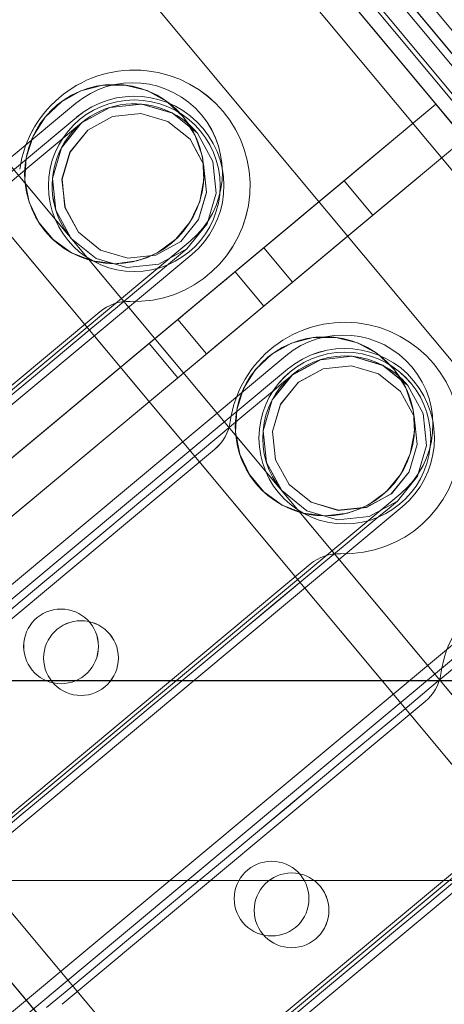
# Model space of a CAD drawing. Header units: millimetres. Extents: x -125266 to 274256, y -711690 to -301689.
# Tile 71 of 256: x -53485 to -53456, y -360831 to -360765. Entities that reach past the tile are written whole.
import ezdxf

# ---------------------------------------------------------------- set-up
doc = ezdxf.new("R2010")
doc.units = ezdxf.units.MM
doc.linetypes.add('CONTINOUS', pattern=[0])
for name, color, linetype, lineweight in [('AD Wall', 8, 'Continuous', 15), ('ARCH', 7, 'Continuous', 0), ('Equipment', 8, 'Continuous', 0), ('HVAC', 170, 'Continuous', 5), ('MEPTEK HVAC-Kitchen Fresh Air Duct', 3, 'Continuous', 30), ('MEPTEK SA DUCT', 6, 'Continuous', 9), ('MEPTEK-TEXT1', 7, 'Continuous', 30)]:
    doc.layers.add(name, color=color, linetype=linetype, lineweight=lineweight)
doc.layers.add('Light Equipment', color=8, linetype='Continuous')
doc.styles.get("Standard").update_dxf_attribs({"font": 'ARIALN.TTF'})
doc.styles.add('Times New Roman', font='times.ttf', dxfattribs={"height": 150})
doc.dimstyles.new('ARA-125', dxfattribs={"dimtxt": 200, "dimasz": 75, "dimexe": 0, "dimexo": 75, "dimgap": 7.5, "dimtad": 0, "dimdec": 0, "dimrnd": 5, "dimdsep": 46, "dimtxsty": 'Times New Roman', "dimblk": 'ARCHTICK', "dimcen": 56.25, "dimdle": 56.25, "dimclrd": 256, "dimclre": 256, "dimclrt": 256, "dimazin": 3, "dimtfac": 1, "dimtdec": 0, "dimtix": 1, "dimtmove": 1, "dimatfit": 3, "dimfxl": 0, "dimtolj": 1, "dimlwd": -1, "dimlwe": 0, "dimarcsym": 0})
pattern_1 = [(22.867872, (419150.544, -703283.92), (-30.845707, 73.1364), [])]

# ---------------------------------------------------------------- blocks, each defined once
blk = doc.blocks.new('A$Cf0359734')
at = {"layer": 'Equipment', "extrusion": (0, 0, -1), "elevation": -15}
for points in [[(-610.078, 1224.798, -3.802846), (-1131.035, 947.449, 3.802846)], [(-563.585, 1106.137, -3.146449), (-1057.949, 842.946, 3.146449)], [(-390.66, 452.473, -2.242091), (-380.479, 457.893, 2.242091)], [(-410.081, 442.133, -2.242091), (-399.9, 447.554, 2.242091)], [(-412.288, 447.39, -0.9995), (-401.694, 453.03, 0.9995)], [(-404.84, 444.558), (-406.895, 443.94), (-409.029, 444.156), (-410.919, 445.167), (-412.279, 446.828), (-412.898, 448.884), (-412.682, 451.017), (-411.67, 452.908), (-410.009, 454.268, -1)], [(-412.722, 446.593, -0.9995), (-402.128, 452.233, 0.9995)], [(-429.502, 431.794, -2.242091), (-419.321, 437.214, 2.242091)], [(-431.709, 437.051, -0.9995), (-421.115, 442.691, 0.9995)], [(-432.143, 436.254, -0.9995), (-421.549, 441.894, 0.9995)], [(-424.261, 434.219), (-426.317, 433.6), (-428.45, 433.816), (-430.341, 434.828), (-431.701, 436.489), (-432.319, 438.544), (-432.103, 440.678), (-431.092, 442.568), (-429.431, 443.928, -1)], [(-448.924, 421.454, -2.242091), (-438.743, 426.874, 2.242091)]]:
    blk.add_lwpolyline(points, format="xyb", close=True, dxfattribs=at)
for points in [[(-1077.22, 914.233), (-1087.359, 908.836), (-1091.168, 906.808, 3.626728), (-598.019, 1169.352)], [(-597.218, 1169.311, -3.616317), (-1091.58, 906.121), (-1091.532, 906.208), (-1091.475, 906.293), (-1091.426, 906.38), (-1091.369, 906.465), (-1091.32, 906.552), (-1091.272, 906.639), (-1091.215, 906.724), (-1091.168, 906.808), (-598.022, 1169.351)], [(-597.218, 1169.31, -3.616317), (-1091.582, 906.12, 3.616317), (-597.219, 1169.312)], [(-591.722, 1158.988, -3.538831), (-1086.084, 895.795), (-1084.554, 898.384), (-1083.015, 900.956), (-1081.455, 903.526), (-1079.889, 906.086), (-1078.304, 908.635), (-1076.703, 911.179)], [(-591.722, 1158.987, -3.538831), (-1086.084, 895.797), (-1091.774, 906.486), (-1091.58, 906.121), (-1086.084, 895.797), (-1084.559, 898.382), (-1083.015, 900.957), (-1081.46, 903.525), (-1079.888, 906.087), (-1078.303, 908.636), (-1076.702, 911.181)], [(-599.158, 1041.719, -0.011713), (-984.646, 836.489), (-990.409, 833.326), (-995.883, 829.759), (-1000.962, 825.886), (-1005.713, 821.665), (-1011.224, 815.871), (-1016.164, 809.592), (-1020.378, 803.047), (-1023.979, 796.101), (-1025.529, 792.694), (-1080.437, 895.526, 3.572618), (-594.649, 1154.151, -3.572618), (-1080.436, 895.526, 3.572618), (-594.65, 1154.151, -3.572618), (-1080.31, 895.593), (-1031.842, 804.552), (-1031.857, 804.516), (-1031.842, 804.552)], [(-546.271, 1063.035, -2.890001), (-1031.776, 804.429), (-1025.527, 792.692)]]:
    blk.add_lwpolyline(points, format="xyb", dxfattribs=at)
for points in [[(-245.91, 458.357), (-288.208, 537.808), (-740.197, 297.177)], [(-697.897, 217.726), (-740.196, 297.177), (-734.902, 299.996), (-740.196, 297.177), (-288.207, 537.809)], [(-732.607, 297.82), (-734.016, 300.467), (-294.39, 534.517)], [(-734.016, 300.466), (-732.606, 297.819), (-292.98, 531.869)], [(-728.72, 303.287), (-299.682, 531.7)], [(-725.729, 302.928), (-299.82, 529.675), (-300.384, 530.734)], [(-299.821, 529.675), (-300.384, 530.734), (-726.293, 303.987)], [(-726.293, 303.987), (-300.384, 530.734)], [(-725.729, 302.928), (-299.82, 529.675)], [(-298.272, 529.051), (-727.31, 300.639), (-727.982, 300.281), (-728.644, 299.928), (-729.285, 299.587), (-729.894, 299.263), (-730.455, 298.964), (-730.974, 298.688), (-731.429, 298.446), (-731.821, 298.237)], [(-728.009, 310.464), (-724.249, 303.401), (-302.273, 528.054), (-724.249, 303.401), (-302.273, 528.054), (-724.249, 303.401)], [(-384.819, 388.347), (-424.07, 462.075)], [(-424.072, 462.078), (-420.312, 455.015)], [(-422.961, 453.605), (-426.721, 460.668), (-424.073, 462.077), (-426.721, 460.668)], [(-424.074, 462.076), (-424.074, 462.076)], [(-387.467, 386.937), (-426.719, 460.665)], [(-408.713, 454.932), (-408.713, 454.932)], [(-420.312, 455.015), (-417.022, 448.837)], [(-419.671, 447.427), (-422.961, 453.605), (-420.313, 455.014)], [(-401.693, 453.029), (-401.693, 453.029)], [(-412.279, 446.828), (-412.194, 446.669), (-411.94, 446.192), (-411.521, 445.403), (-410.943, 444.318), (-410.216, 442.952), (-409.35, 441.327), (-408.361, 439.469), (-407.262, 437.404), (-406.072, 435.17), (-404.809, 432.798)], [(-399.641, 446.498), (-400.507, 448.123), (-401.234, 449.489), (-401.812, 450.574), (-402.232, 451.363), (-402.485, 451.84), (-402.57, 451.998)], [(-402.126, 452.234), (-402.126, 452.234)], [(-417.021, 448.834), (-412.322, 440.008), (-414.969, 438.599), (-412.322, 440.008), (-396.569, 410.418)], [(-417.025, 448.835), (-417.025, 448.835)], [(-399.218, 409.008), (-414.971, 438.598), (-419.67, 447.424)], [(-399.9, 447.556), (-399.9, 447.556)], [(-412.287, 447.389), (-412.287, 447.389)], [(-419.672, 447.426), (-419.672, 447.426)], [(-412.72, 446.594), (-412.72, 446.594)], [(-418.496, 445.219), (-415.849, 446.628)], [(-428.132, 444.593), (-428.132, 444.593)], [(-421.113, 442.69), (-421.113, 442.69)], [(-410.086, 442.133), (-410.086, 442.133)], [(-413.497, 442.215), (-416.144, 440.805)], [(-421.551, 441.893), (-421.551, 441.893)], [(-431.7, 436.488), (-431.616, 436.329), (-431.362, 435.852), (-430.942, 435.064), (-430.364, 433.978), (-429.637, 432.612), (-428.772, 430.987), (-427.783, 429.129), (-426.683, 427.064), (-425.494, 424.83), (-424.231, 422.458), (-422.918, 419.991), (-421.57, 417.46), (-420.212, 414.908), (-418.865, 412.378), (-417.551, 409.911), (-416.288, 407.539), (-415.099, 405.304)], [(-410.503, 420.079), (-411.861, 422.631), (-413.206, 425.156), (-414.522, 427.629), (-415.785, 430.001), (-416.974, 432.235), (-418.071, 434.294), (-419.063, 436.158), (-419.928, 437.783), (-420.655, 439.149), (-421.233, 440.234), (-421.653, 441.023), (-421.907, 441.5), (-421.991, 441.659)], [(-408.467, 440.725), (-408.467, 440.725)], [(-412.323, 440.004), (-412.323, 440.004)], [(-414.971, 438.595), (-414.971, 438.595)], [(-419.325, 437.214), (-419.325, 437.214)], [(-431.706, 437.05), (-431.706, 437.05)], [(-432.145, 436.253), (-432.145, 436.253)], [(-419.056, 435.088), (-419.056, 435.088)], [(-439.35, 427.444), (-438.484, 425.818), (-437.492, 423.955), (-436.396, 421.895), (-435.206, 419.661), (-433.944, 417.289), (-432.627, 414.817), (-431.283, 412.291), (-429.924, 409.739), (-428.577, 407.209), (-427.264, 404.742), (-426.001, 402.37), (-424.811, 400.136), (-423.712, 398.071), (-422.723, 396.213)], [(-438.286, 402.038), (-439.633, 404.569), (-440.992, 407.12), (-442.339, 409.651), (-443.653, 412.118), (-444.915, 414.49)], [(-429.506, 431.794), (-429.506, 431.794)], [(-427.887, 430.386), (-427.887, 430.386)], [(-438.744, 426.876), (-438.744, 426.876)], [(-438.481, 424.746), (-438.481, 424.746)]]:
    blk.add_lwpolyline(points, dxfattribs=at)
for points in [[(-300.443, 532.427), (-730.237, 303.611)], [(-300.864, 525.406), (-722.839, 300.753)], [(-310.659, 510.899), (-706.676, 300.066)], [(-289.408, 506.011), (-713.146, 280.42), (-711.737, 277.773), (-713.146, 280.42)], [(-702.911, 282.47), (-704.632, 281.554), (-706.289, 280.672), (-707.814, 279.86), (-709.153, 279.147), (-710.249, 278.564), (-711.064, 278.13), (-711.567, 277.862), (-711.737, 277.772), (-713.146, 280.419), (-711.737, 277.772), (-287.998, 503.363), (-711.737, 277.772), (-711.567, 277.862), (-711.064, 278.13), (-710.249, 278.564), (-709.153, 279.147), (-707.814, 279.86), (-706.289, 280.672), (-704.632, 281.554)], [(-713.144, 280.421), (-712.975, 280.511), (-712.477, 280.776), (-711.657, 281.213), (-710.561, 281.796), (-709.221, 282.51), (-707.697, 283.321), (-706.039, 284.203), (-704.319, 285.12), (-298.237, 501.311), (-704.319, 285.12), (-706.039, 284.203), (-707.697, 283.321), (-709.221, 282.51), (-710.561, 281.796), (-711.657, 281.213), (-712.477, 280.776), (-712.975, 280.511)], [(-296.827, 498.663), (-702.909, 282.471)], [(-696.698, 249.523), (-698.107, 252.171), (-274.369, 477.762), (-698.107, 252.171), (-698.135, 252.224), (-698.214, 252.372), (-698.344, 252.615), (-698.519, 252.944), (-698.733, 253.346), (-698.978, 253.806), (-699.243, 254.304), (-699.516, 254.818), (-699.243, 254.304), (-698.978, 253.806), (-698.733, 253.346), (-698.519, 252.944), (-698.344, 252.615), (-698.214, 252.372), (-698.135, 252.224), (-698.107, 252.171)], [(-698.106, 252.17), (-696.697, 249.522), (-272.959, 475.114), (-696.697, 249.522)], [(-698.105, 252.172), (-697.936, 252.262), (-697.438, 252.527), (-696.617, 252.964), (-695.521, 253.547), (-694.182, 254.26), (-692.657, 255.072), (-691, 255.954), (-689.279, 256.87), (-283.198, 473.062), (-689.279, 256.87), (-691, 255.954), (-692.657, 255.072), (-694.182, 254.26), (-695.521, 253.547), (-696.617, 252.964), (-697.438, 252.527), (-697.936, 252.262)], [(-281.788, 470.414), (-687.87, 254.222)], [(-407.306, 455.468), (-408.712, 454.931), (-409.943, 454.065), (-410.917, 452.921), (-411.015, 452.76), (-411.575, 451.565), (-411.878, 450.092), (-411.799, 448.592), (-411.355, 447.157), (-410.571, 445.876), (-410.041, 445.302), (-409.484, 444.83), (-408.177, 444.085), (-406.726, 443.696), (-405.22, 443.675), (-403.756, 444.027), (-402.428, 444.734), (-401.319, 445.753), (-400.5, 447.011), (-400.013, 448.432), (-399.901, 449.932), (-400.162, 451.417), (-400.782, 452.786), (-401.724, 453.956), (-402.931, 454.856), (-404.322, 455.427), (-405.814, 455.638)], [(-410.009, 454.267), (-407.953, 454.886), (-405.823, 454.675), (-403.929, 453.658), (-402.569, 451.997), (-401.95, 449.942), (-402.167, 447.808), (-403.178, 445.918), (-404.839, 444.558), (-403.178, 445.918), (-402.167, 447.808), (-401.95, 449.942), (-402.273, 451.007), (-402.569, 451.997), (-403.309, 452.901), (-403.929, 453.658), (-405.823, 454.675), (-407.932, 454.884), (-407.953, 454.886)], [(-409.709, 453.705), (-407.893, 454.25), (-406.005, 454.06), (-404.334, 453.168), (-403.135, 451.694), (-402.584, 449.881), (-402.775, 447.992), (-403.674, 446.324), (-405.14, 445.122), (-406.956, 444.577), (-408.842, 444.762), (-410.515, 445.658), (-411.712, 447.128), (-412.265, 448.946), (-412.072, 450.829), (-411.176, 452.502)], [(-405.14, 445.122), (-406.956, 444.576), (-408.844, 444.767), (-410.517, 445.663), (-411.714, 447.132), (-412.265, 448.945), (-412.074, 450.834), (-411.175, 452.502), (-410.489, 453.064), (-409.709, 453.704), (-407.893, 454.249), (-406.007, 454.064), (-404.334, 453.168), (-403.137, 451.698), (-402.586, 449.885), (-402.777, 447.997), (-403.673, 446.324)], [(-404.84, 444.559), (-406.896, 443.94), (-409.026, 444.151), (-410.92, 445.168), (-412.28, 446.829), (-412.898, 448.885), (-412.682, 451.018), (-411.67, 452.909), (-410.009, 454.269), (-411.67, 452.909), (-412.682, 451.018), (-412.898, 448.885), (-412.28, 446.829), (-410.92, 445.168), (-409.026, 444.151), (-406.896, 443.94)], [(-401.694, 453.031), (-379.605, 411.54)], [(-402.128, 452.232), (-380.509, 411.625)], [(-419.669, 447.426), (-417.022, 448.836)], [(-390.198, 405.899), (-412.287, 447.391)], [(-391.103, 405.987), (-412.722, 446.594)], [(-413.497, 442.215), (-413.587, 442.384), (-413.841, 442.86), (-414.221, 443.575), (-414.672, 444.422), (-415.12, 445.264), (-415.504, 445.984), (-415.757, 446.461), (-415.848, 446.63), (-415.757, 446.461), (-415.504, 445.984), (-415.12, 445.264), (-414.672, 444.422), (-414.221, 443.575), (-413.841, 442.86), (-413.587, 442.384)], [(-418.496, 445.219), (-418.406, 445.049), (-418.152, 444.573), (-417.771, 443.858), (-417.32, 443.011), (-416.872, 442.169), (-416.489, 441.449), (-416.235, 440.973), (-416.145, 440.803), (-416.235, 440.973), (-416.489, 441.449), (-416.872, 442.169), (-417.32, 443.011), (-417.771, 443.858), (-418.152, 444.573), (-418.406, 445.049)], [(-426.727, 445.129), (-428.133, 444.591), (-429.364, 443.725), (-430.338, 442.581), (-430.436, 442.421), (-430.996, 441.226), (-431.299, 439.753), (-431.22, 438.252), (-430.776, 436.817), (-429.992, 435.536), (-429.462, 434.962), (-428.905, 434.491), (-427.598, 433.746), (-426.147, 433.356), (-424.641, 433.336), (-423.177, 433.687), (-421.849, 434.395), (-420.74, 435.413), (-419.921, 436.671), (-419.434, 438.092), (-419.322, 439.592), (-419.583, 441.077), (-420.203, 442.446), (-421.145, 443.616), (-422.352, 444.516), (-423.743, 445.087), (-425.235, 445.298)], [(-429.43, 443.928), (-427.375, 444.546), (-425.244, 444.335), (-423.351, 443.318), (-421.991, 441.657), (-421.372, 439.602), (-421.588, 437.469), (-422.6, 435.578), (-424.261, 434.218), (-422.6, 435.578), (-421.588, 437.469), (-421.372, 439.602), (-421.694, 440.667), (-421.991, 441.657), (-422.73, 442.562), (-423.351, 443.318), (-425.244, 444.335), (-427.353, 444.544), (-427.375, 444.546)], [(-429.131, 443.365), (-427.315, 443.91), (-425.426, 443.72), (-423.756, 442.829), (-422.556, 441.354), (-422.006, 439.541), (-422.196, 437.653), (-423.095, 435.985), (-424.562, 434.783), (-426.378, 434.237), (-428.263, 434.422), (-429.936, 435.319), (-431.133, 436.788), (-431.687, 438.607), (-431.493, 440.49), (-430.597, 442.163)], [(-424.561, 434.782), (-426.377, 434.236), (-428.266, 434.427), (-429.939, 435.323), (-431.135, 436.793), (-431.686, 438.606), (-431.496, 440.494), (-430.597, 442.162), (-429.13, 443.364), (-427.314, 443.91), (-425.429, 443.724), (-423.755, 442.828), (-422.559, 441.359), (-422.008, 439.546), (-422.198, 437.657), (-423.095, 435.984)], [(-424.262, 434.219), (-426.317, 433.6), (-428.448, 433.812), (-430.341, 434.828), (-431.701, 436.489), (-432.32, 438.545), (-432.103, 440.678), (-431.092, 442.569), (-429.431, 443.929), (-431.092, 442.569), (-432.103, 440.678), (-432.32, 438.545), (-431.701, 436.489), (-430.341, 434.828), (-428.448, 433.812), (-426.317, 433.6)], [(-421.116, 442.691), (-399.027, 401.2)], [(-421.549, 441.892), (-399.93, 401.285)], [(-408.464, 440.725), (-408.601, 440.957), (-408.763, 441.184), (-408.945, 441.386), (-409.143, 441.579), (-409.357, 441.751), (-409.586, 441.901), (-409.831, 442.029), (-410.083, 442.132), (-409.831, 442.029), (-409.586, 441.901), (-409.357, 441.751), (-409.143, 441.579), (-408.945, 441.386), (-408.763, 441.184), (-408.601, 440.957)], [(-393.593, 412.792), (-408.464, 440.724)], [(-409.619, 395.56), (-431.709, 437.051)], [(-419.321, 437.214), (-419.376, 436.947), (-419.407, 436.672), (-419.41, 436.398), (-419.387, 436.125), (-419.337, 435.853), (-419.272, 435.589), (-419.177, 435.334), (-419.058, 435.085), (-419.177, 435.334), (-419.272, 435.589), (-419.337, 435.853), (-419.387, 436.125), (-419.41, 436.398), (-419.407, 436.672), (-419.376, 436.947)], [(-410.524, 395.647), (-432.143, 436.254)], [(-419.059, 435.087), (-404.188, 407.154)], [(-440.537, 432.352), (-418.447, 390.861)], [(-440.97, 431.553), (-419.351, 390.946)], [(-427.885, 430.385), (-428.023, 430.618), (-428.184, 430.844), (-428.367, 431.046), (-428.565, 431.24), (-428.778, 431.411), (-429.008, 431.561), (-429.252, 431.689), (-429.504, 431.793), (-429.252, 431.689), (-429.008, 431.561), (-428.778, 431.411), (-428.565, 431.24), (-428.367, 431.046), (-428.184, 430.844), (-428.023, 430.618)], [(-413.014, 402.452), (-427.885, 430.385)], [(-429.041, 385.22), (-451.13, 426.711)], [(-438.742, 426.874), (-438.797, 426.607), (-438.828, 426.333), (-438.831, 426.059), (-438.808, 425.786), (-438.758, 425.513), (-438.693, 425.249), (-438.598, 424.994), (-438.479, 424.745), (-438.598, 424.994), (-438.693, 425.249), (-438.758, 425.513), (-438.808, 425.786), (-438.831, 426.059), (-438.828, 426.333), (-438.797, 426.607)], [(-429.946, 385.307), (-451.564, 425.915)], [(-438.48, 424.748), (-423.609, 396.815)], [(-432.436, 392.112), (-447.307, 420.045)]]:
    blk.add_lwpolyline(points, close=True, dxfattribs=at)
at = {"layer": 'Equipment', "extrusion": (0, 0, -1)}
for centre, radius in [((-405.889, 449.637, -15), 6.002), ((-407.424, 449.414, -15), 5.75), ((-407.424, 449.414, -15), 5.75), ((-425.315, 439.297, -15), 6), ((-426.846, 439.074, -15), 5.75), ((-426.846, 439.074, -15), 5.75), ((-414.504, 418.992, -15), 2.502), ((-414.504, 418.992, -15), 2.502), ((-416.037, 418.768, -15), 2.502), ((-416.037, 418.768, -15), 2.502), ((-433.925, 408.652, -15), 2.502), ((-433.925, 408.652, -15), 2.502), ((-435.459, 408.429, -15), 2.502), ((-435.459, 408.429, -15), 2.502)]:
    blk.add_circle(centre, radius, dxfattribs=at)
for centre, radius, start, end in [((-625.132, 625.132, -15), 625.132, 145.142558, 90.917696), ((-624.647, 624.948, -15), 545.055, 148.86045, 87.1998), ((-624.649, 624.946, -15), 545.055, 148.86045, 87.1998), ((-624.649, 624.946, -15), 545.055, 148.86045, 87.1998), ((-624.649, 624.946, -15), 545.055, 148.86045, 87.1998), ((-624.648, 624.948, -15), 535.053, 147.01591, 89.04434), ((-624.648, 624.948, -15), 535.053, 147.01591, 89.04434)]:
    blk.add_arc(centre, radius, start, end, dxfattribs=at)
blk = doc.blocks.new('ARCH')
at = {"layer": 'AD Wall', "lineweight": 0}
h = blk.add_hatch(dxfattribs=at)
h.set_pattern_fill('ANSI31', color=256, scale=25, angle=-22.13213)
h.set_pattern_definition(pattern_1)
edge = h.paths.add_edge_path()
edge.add_arc((-53209.777, -360694.998), 761.132, 66.950176, 372.725314)
edge.add_line((-52467.341, -360527.338), (-52564.885, -360549.366))
edge.add_arc((-53209.777, -360694.998), 661.132, -293.049824, 12.725314, ccw=False)
edge.add_line((-52950.923, -360086.648), (-52911.77, -359994.631))
h = blk.add_hatch(dxfattribs=at)
h.set_pattern_fill('ANSI31', color=256, scale=25, angle=-22.13213)
h.set_pattern_definition(pattern_1)
edge = h.paths.add_edge_path()
edge.add_arc((-53209.777, -360694.998), 761.132, 66.950176, 372.725314)
edge.add_line((-52467.341, -360527.338), (-52564.885, -360549.366))
edge.add_arc((-53209.777, -360694.998), 661.132, -293.049824, 12.725314, ccw=False)
edge.add_line((-52950.923, -360086.648), (-52911.77, -359994.631))
at = {"layer": 'AD Wall', "lineweight": 0, "extrusion": (0, 0, -1)}
for radius in [761.132, 761.132, 661.132, 661.132]:
    blk.add_arc((53209.777, -360694.998, -5.049), radius, 167.274686, 113.049824, dxfattribs=at)
at = {"layer": 'Light Equipment', "lineweight": 0, "extrusion": (0, 0, -1), "elevation": -5.049}
for points in [[(52997.285, -360133.855, -3.802846), (52619.203, -360587.036, 3.802846)], [(53085.056, -360226.257, -3.146449), (52726.274, -360656.304, 3.146449)], [(53491.504, -360766.609, -2.242091), (53498.893, -360757.752, 2.242091)], [(53477.409, -360783.503, -2.242091), (53484.798, -360774.647, 2.242091)], [(53473.384, -360779.465, -0.9995), (53481.073, -360770.249, 0.9995)], [(53473.282, -360780.367, -0.9995), (53480.971, -360771.151, 0.9995)], [(53481.351, -360779.283), (53479.68, -360780.63), (53477.622, -360781.233), (53475.49, -360781.009), (53473.604, -360779.982), (53472.257, -360778.311), (53471.653, -360776.254), (53471.878, -360774.121), (53472.904, -360772.236, -1)], [(53463.314, -360800.398, -2.242091), (53470.703, -360791.542, 2.242091)], [(53459.289, -360796.36, -0.9995), (53466.978, -360787.144, 0.9995)], [(53459.188, -360797.261, -0.9995), (53466.876, -360788.046, 0.9995)], [(53467.256, -360796.177), (53465.585, -360797.525), (53463.527, -360798.128), (53461.395, -360797.903), (53459.509, -360796.877), (53458.161, -360795.206), (53457.558, -360793.148), (53457.783, -360791.016), (53458.809, -360789.131, -1)], [(53449.219, -360817.293, -2.242091), (53456.608, -360808.436, 2.242091)]]:
    blk.add_lwpolyline(points, format="xyb", close=True, dxfattribs=at)
for points in [[(52681.566, -360597.53), (52674.208, -360606.349), (52671.443, -360609.663, 3.626728), (53029.343, -360180.672)], [(53030.101, -360180.409, -3.616317), (52671.32, -360610.454), (52671.332, -360610.355), (52671.353, -360610.255), (52671.365, -360610.156), (52671.386, -360610.056), (52671.399, -360609.957), (52671.411, -360609.858), (52671.432, -360609.758), (52671.443, -360609.663), (53029.342, -360180.674)], [(53030.101, -360180.41, -3.616317), (52671.318, -360610.456, 3.616317), (53030.101, -360180.408)], [(53039.081, -360187.901, -3.538831), (52680.301, -360617.948), (52680.744, -360614.974), (52681.2, -360612.012), (52681.677, -360609.043), (52682.163, -360606.082), (52682.671, -360603.124), (52683.196, -360600.164)], [(53039.082, -360187.901, -3.538831), (52680.301, -360617.947), (52671.003, -360610.189), (52671.321, -360610.454), (52680.301, -360617.947), (52680.74, -360614.977), (52681.2, -360612.01), (52681.673, -360609.046), (52682.163, -360606.081), (52682.671, -360603.122), (52683.196, -360600.162)], [(53076.373, -360299.33, -0.011713), (52796.609, -360634.668), (52792.462, -360639.77), (52788.735, -360645.136), (52785.489, -360650.637), (52782.678, -360656.337), (52779.757, -360663.781), (52777.546, -360671.458), (52776.108, -360679.109), (52775.39, -360686.899), (52775.238, -360690.639), (52685.634, -360616.071, 3.572618), (53038.192, -360193.484, -3.572618), (52685.634, -360616.07, 3.572618), (53038.191, -360193.484, -3.572618), (52685.726, -360615.961), (52764.922, -360682.033), (52764.921, -360682.072), (52764.922, -360682.033)], [(53117.333, -360259.66, -2.890001), (52765.029, -360682.122), (52775.24, -360690.64)]]:
    blk.add_lwpolyline(points, format="xyb", dxfattribs=at)
for points in [[(53623.372, -360706.625), (53554.257, -360648.964), (53226.229, -361042.148)], [(53295.344, -361099.809), (53226.229, -361042.148), (53230.072, -361037.542), (53226.229, -361042.148), (53554.258, -360648.963)], [(53233.017, -361038.693), (53230.714, -361036.772), (53549.771, -360654.341)], [(53230.715, -361036.773), (53233.018, -361038.694), (53552.074, -360656.263)], [(53234.558, -361032.165), (53545.93, -360658.945)], [(53237.464, -361031.371), (53546.565, -360660.872), (53545.644, -360660.104)], [(53546.565, -360660.872), (53545.644, -360660.104), (53236.542, -361030.602)], [(53236.542, -361030.602), (53545.643, -360660.104)], [(53548.234, -360660.866), (53236.862, -361034.087), (53236.374, -361034.671), (53235.893, -361035.247), (53235.428, -361035.804), (53234.987, -361036.334), (53234.579, -361036.822), (53234.203, -361037.274), (53233.872, -361037.67), (53233.588, -361038.01)], [(53237.464, -361031.371), (53546.565, -360660.872)], [(53232.513, -361025.249), (53238.657, -361030.374), (53544.903, -360663.298), (53238.657, -361030.374), (53544.903, -360663.298), (53238.657, -361030.374)], [(53521.074, -360823.809), (53456.938, -360770.301)], [(53481.074, -360770.25), (53481.074, -360770.25)], [(53456.935, -360770.299), (53463.079, -360775.425)], [(53461.157, -360777.729), (53455.013, -360772.604), (53456.934, -360770.301), (53455.013, -360772.604)], [(53456.934, -360770.302), (53456.934, -360770.302)], [(53480.972, -360771.15), (53480.972, -360771.15)], [(53473.855, -360771.133), (53473.855, -360771.133)], [(53473.605, -360779.983), (53473.743, -360780.098), (53474.158, -360780.444), (53474.844, -360781.017), (53475.788, -360781.804), (53476.976, -360782.796), (53478.39, -360783.975), (53480.007, -360785.324), (53481.803, -360786.822), (53483.746, -360788.444), (53485.809, -360790.165)], [(53485.435, -360775.528), (53484.022, -360774.348), (53482.833, -360773.357), (53481.889, -360772.569), (53481.203, -360771.997), (53480.788, -360771.651), (53480.65, -360771.535)], [(53519.152, -360826.113), (53455.015, -360772.605)], [(53484.797, -360774.645), (53484.797, -360774.645)], [(53463.079, -360775.425), (53468.454, -360779.909)], [(53466.531, -360782.213), (53461.157, -360777.729), (53463.078, -360775.426)], [(53468.456, -360779.911), (53476.134, -360786.316), (53474.213, -360788.619), (53476.134, -360786.316), (53501.874, -360807.791)], [(53473.386, -360779.466), (53473.386, -360779.466)], [(53468.452, -360779.912), (53468.452, -360779.912)], [(53473.284, -360780.365), (53473.284, -360780.365)], [(53468.452, -360783.815), (53470.373, -360781.513)], [(53499.952, -360810.095), (53474.211, -360788.62), (53466.534, -360782.215)], [(53466.531, -360782.215), (53466.531, -360782.215)], [(53477.404, -360783.506), (53477.404, -360783.506)], [(53479.434, -360784.2), (53479.434, -360784.2)], [(53474.214, -360784.715), (53472.293, -360787.018)], [(53476.134, -360786.321), (53476.134, -360786.321)], [(53466.981, -360787.143), (53466.981, -360787.143)], [(53459.51, -360796.878), (53459.648, -360796.993), (53460.062, -360797.339), (53460.749, -360797.911), (53461.693, -360798.699), (53462.881, -360799.69), (53464.295, -360800.87), (53465.911, -360802.219), (53467.708, -360803.717), (53469.651, -360805.339), (53471.714, -360807.06), (53473.86, -360808.851), (53476.062, -360810.687), (53478.282, -360812.539), (53480.483, -360814.376), (53482.629, -360816.166), (53484.693, -360817.888), (53486.636, -360819.509)], [(53485.327, -360804.091), (53483.107, -360802.239), (53480.911, -360800.407), (53478.76, -360798.612), (53476.697, -360796.891), (53474.753, -360795.27), (53472.961, -360793.775), (53471.34, -360792.422), (53469.926, -360791.243), (53468.738, -360790.252), (53467.794, -360789.464), (53467.108, -360788.891), (53466.693, -360788.546), (53466.555, -360788.43)], [(53466.875, -360788.047), (53466.875, -360788.047)], [(53459.762, -360788.026), (53459.762, -360788.026)], [(53474.213, -360788.623), (53474.213, -360788.623)], [(53470.7, -360791.543), (53470.7, -360791.543)], [(53471.75, -360793.411), (53471.75, -360793.411)], [(53459.292, -360796.359), (53459.292, -360796.359)], [(53459.186, -360797.263), (53459.186, -360797.263)], [(53463.311, -360800.399), (53463.311, -360800.399)], [(53465.341, -360801.093), (53465.341, -360801.093)], [(53455.831, -360808.138), (53457.245, -360809.317), (53458.866, -360810.67), (53460.658, -360812.164), (53462.601, -360813.786), (53464.665, -360815.507), (53466.815, -360817.301), (53469.012, -360819.134), (53471.232, -360820.986), (53473.434, -360822.823), (53475.58, -360824.613), (53477.643, -360826.335), (53479.587, -360827.956), (53481.383, -360829.455), (53482.999, -360830.803)], [(53466.388, -360831.271), (53464.187, -360829.434), (53461.967, -360827.582), (53459.765, -360825.745), (53457.619, -360823.955), (53455.556, -360822.233)], [(53456.606, -360808.436), (53456.606, -360808.436)], [(53457.653, -360810.309), (53457.653, -360810.309)]]:
    blk.add_lwpolyline(points, dxfattribs=at)
for points in [[(53544.951, -360658.557), (53233.03, -361032.436)], [(53547.207, -360665.22), (53240.96, -361032.296)], [(53565.125, -360678.869), (53257.599, -361047.479), (53259.902, -361049.401), (53257.599, -361047.479)], [(53266.308, -361041.724), (53265.059, -361043.221), (53263.856, -361044.662), (53262.75, -361045.989), (53261.778, -361047.154), (53260.982, -361048.107), (53260.39, -361048.816), (53260.025, -361049.254), (53259.903, -361049.401), (53257.6, -361047.48), (53259.903, -361049.401), (53567.428, -360680.791), (53259.903, -361049.401), (53260.025, -361049.254), (53260.39, -361048.816), (53260.982, -361048.107), (53261.778, -361047.154), (53262.75, -361045.989), (53263.856, -361044.662), (53265.059, -361043.221)], [(53543.598, -360682.348), (53256.191, -361026.843)], [(53257.6, -361047.478), (53257.723, -361047.33), (53258.085, -361046.897), (53258.68, -361046.183), (53259.475, -361045.23), (53260.448, -361044.065), (53261.554, -361042.739), (53262.757, -361041.297), (53264.006, -361039.8), (53558.717, -360686.55), (53264.006, -361039.8), (53262.757, -361041.297), (53261.554, -361042.739), (53260.448, -361044.065), (53259.475, -361045.23), (53258.68, -361046.183), (53258.085, -361046.897), (53257.723, -361047.33)], [(53561.021, -360688.471), (53266.309, -361041.722)], [(53284.476, -361069.902), (53282.173, -361067.981), (53589.699, -360699.371), (53282.173, -361067.981), (53282.127, -361067.943), (53281.998, -361067.835), (53281.786, -361067.658), (53281.501, -361067.42), (53281.151, -361067.128), (53280.75, -361066.794), (53280.317, -361066.433), (53279.87, -361066.06), (53280.317, -361066.433), (53280.75, -361066.794), (53281.151, -361067.128), (53281.501, -361067.42), (53281.786, -361067.658), (53281.998, -361067.835), (53282.127, -361067.943), (53282.173, -361067.981)], [(53282.174, -361067.982), (53284.477, -361069.903), (53592.003, -360701.293), (53284.477, -361069.903)], [(53282.174, -361067.979), (53282.297, -361067.832), (53282.659, -361067.399), (53283.254, -361066.685), (53284.05, -361065.732), (53285.022, -361064.567), (53286.128, -361063.24), (53287.331, -361061.799), (53288.58, -361060.302), (53583.291, -360707.051), (53288.58, -361060.302), (53287.331, -361061.799), (53286.128, -361063.24), (53285.022, -361064.567), (53284.05, -361065.732), (53283.254, -361066.685), (53282.659, -361067.399), (53282.297, -361067.832)], [(53585.595, -360708.973), (53290.883, -361062.224)], [(53474.956, -360770.106), (53473.856, -360771.133), (53473.042, -360772.399), (53472.571, -360773.826), (53472.54, -360774.012), (53472.472, -360775.329), (53472.746, -360776.808), (53473.384, -360778.168), (53474.337, -360779.33), (53475.546, -360780.221), (53476.253, -360780.554), (53476.946, -360780.78), (53478.437, -360780.978), (53479.928, -360780.792), (53481.331, -360780.244), (53482.555, -360779.367), (53483.519, -360778.211), (53484.162, -360776.85), (53484.447, -360775.376), (53484.362, -360773.876), (53483.901, -360772.444), (53483.1, -360771.167), (53482.01, -360770.133), (53480.696, -360769.404), (53479.24, -360769.025), (53477.736, -360769.02), (53476.275, -360769.386)], [(53481.072, -360770.249), (53517.166, -360800.361)], [(53472.905, -360772.236), (53474.576, -360770.889), (53476.629, -360770.282), (53478.766, -360770.51), (53480.651, -360771.536), (53481.999, -360773.207), (53482.602, -360775.265), (53482.378, -360777.397), (53481.351, -360779.283), (53482.378, -360777.397), (53482.602, -360775.265), (53481.999, -360773.207), (53481.299, -360772.342), (53480.651, -360771.536), (53479.626, -360770.977), (53478.766, -360770.51), (53476.629, -360770.282), (53474.597, -360770.882), (53474.576, -360770.889)], [(53480.972, -360771.153), (53516.296, -360800.623)], [(53473.394, -360772.645), (53474.871, -360771.455), (53476.692, -360770.92), (53478.575, -360771.116), (53480.242, -360772.03), (53481.435, -360773.502), (53481.97, -360775.323), (53481.765, -360777.207), (53480.86, -360778.873), (53479.383, -360780.063), (53477.567, -360780.601), (53475.679, -360780.401), (53474.017, -360779.491), (53472.819, -360778.015), (53472.289, -360776.198), (53472.489, -360774.311)], [(53480.861, -360778.874), (53479.384, -360780.063), (53477.563, -360780.598), (53475.675, -360780.398), (53474.013, -360779.488), (53472.82, -360778.016), (53472.285, -360776.195), (53472.49, -360774.311), (53472.913, -360773.532), (53473.395, -360772.645), (53474.872, -360771.456), (53476.688, -360770.917), (53478.576, -360771.117), (53480.238, -360772.027), (53481.431, -360773.499), (53481.966, -360775.32), (53481.766, -360777.208)], [(53481.35, -360779.282), (53479.679, -360780.63), (53477.626, -360781.237), (53475.489, -360781.008), (53473.604, -360779.982), (53472.256, -360778.311), (53471.653, -360776.253), (53471.877, -360774.121), (53472.904, -360772.235), (53471.877, -360774.121), (53471.653, -360776.253), (53472.256, -360778.311), (53473.604, -360779.982), (53475.489, -360781.008), (53477.626, -360781.237), (53479.679, -360780.63)], [(53509.478, -360809.577), (53473.385, -360779.465)], [(53466.534, -360782.213), (53468.455, -360779.91)], [(53508.607, -360809.837), (53473.283, -360780.367)], [(53474.214, -360784.715), (53474.067, -360784.592), (53473.653, -360784.246), (53473.031, -360783.728), (53472.294, -360783.113), (53471.562, -360782.502), (53470.935, -360781.979), (53470.521, -360781.633), (53470.373, -360781.511), (53470.521, -360781.633), (53470.935, -360781.979), (53471.562, -360782.502), (53472.294, -360783.113), (53473.031, -360783.728), (53473.653, -360784.246), (53474.067, -360784.592)], [(53479.438, -360784.199), (53479.223, -360784.035), (53478.988, -360783.886), (53478.743, -360783.768), (53478.487, -360783.663), (53478.224, -360783.585), (53477.955, -360783.532), (53477.68, -360783.506), (53477.408, -360783.505), (53477.68, -360783.506), (53477.955, -360783.532), (53478.224, -360783.585), (53478.487, -360783.663), (53478.743, -360783.768), (53478.988, -360783.886), (53479.223, -360784.035)], [(53468.452, -360783.815), (53468.599, -360783.938), (53469.014, -360784.284), (53469.636, -360784.803), (53470.373, -360785.418), (53471.105, -360786.029), (53471.731, -360786.551), (53472.146, -360786.897), (53472.293, -360787.02), (53472.146, -360786.897), (53471.731, -360786.551), (53471.105, -360786.029), (53470.373, -360785.418), (53469.636, -360784.803), (53469.014, -360784.284), (53468.599, -360783.938)], [(53503.736, -360804.471), (53479.438, -360784.199)], [(53460.861, -360787), (53459.761, -360788.028), (53458.947, -360789.294), (53458.476, -360790.72), (53458.446, -360790.906), (53458.377, -360792.224), (53458.652, -360793.702), (53459.29, -360795.063), (53460.242, -360796.224), (53461.451, -360797.116), (53462.158, -360797.448), (53462.851, -360797.675), (53464.343, -360797.872), (53465.833, -360797.686), (53467.236, -360797.138), (53468.46, -360796.261), (53469.424, -360795.105), (53470.068, -360793.744), (53470.352, -360792.27), (53470.268, -360790.771), (53469.806, -360789.339), (53469.005, -360788.061), (53467.915, -360787.027), (53466.602, -360786.298), (53465.145, -360785.919), (53463.641, -360785.914), (53462.18, -360786.28)], [(53466.977, -360787.144), (53503.07, -360817.256)], [(53458.81, -360789.131), (53460.481, -360787.783), (53462.534, -360787.176), (53464.671, -360787.405), (53466.556, -360788.431), (53467.904, -360790.102), (53468.507, -360792.16), (53468.282, -360794.292), (53467.256, -360796.178), (53468.282, -360794.292), (53468.507, -360792.16), (53467.904, -360790.102), (53467.204, -360789.237), (53466.556, -360788.431), (53465.531, -360787.872), (53464.671, -360787.405), (53462.534, -360787.176), (53460.501, -360787.777), (53460.481, -360787.783)], [(53459.299, -360789.539), (53460.776, -360788.35), (53462.597, -360787.815), (53464.48, -360788.011), (53466.147, -360788.925), (53467.34, -360790.397), (53467.875, -360792.218), (53467.67, -360794.102), (53466.765, -360795.768), (53465.288, -360796.957), (53463.472, -360797.496), (53461.584, -360797.296), (53459.922, -360796.386), (53458.724, -360794.91), (53458.194, -360793.093), (53458.394, -360791.205)], [(53466.766, -360795.768), (53465.289, -360796.958), (53463.468, -360797.493), (53461.58, -360797.293), (53459.918, -360796.383), (53458.725, -360794.911), (53458.19, -360793.09), (53458.394, -360791.206), (53459.3, -360789.54), (53460.777, -360788.351), (53462.593, -360787.812), (53464.481, -360788.012), (53466.143, -360788.922), (53467.336, -360790.394), (53467.871, -360792.215), (53467.671, -360794.102)], [(53466.877, -360788.047), (53502.202, -360817.517)], [(53467.255, -360796.177), (53465.584, -360797.524), (53463.531, -360798.131), (53461.394, -360797.903), (53459.509, -360796.877), (53458.161, -360795.206), (53457.558, -360793.148), (53457.782, -360791.016), (53458.809, -360789.13), (53457.782, -360791.016), (53457.558, -360793.148), (53458.161, -360795.206), (53459.509, -360796.877), (53461.394, -360797.903), (53463.531, -360798.131), (53465.584, -360797.524)], [(53470.703, -360791.542), (53470.753, -360791.81), (53470.828, -360792.076), (53470.928, -360792.331), (53471.052, -360792.575), (53471.201, -360792.808), (53471.361, -360793.028), (53471.546, -360793.229), (53471.75, -360793.415), (53471.546, -360793.229), (53471.361, -360793.028), (53471.201, -360792.808), (53471.052, -360792.575), (53470.928, -360792.331), (53470.828, -360792.076), (53470.753, -360791.81)], [(53471.747, -360793.413), (53496.046, -360813.685)], [(53495.383, -360826.471), (53459.29, -360796.359)], [(53494.512, -360826.731), (53459.188, -360797.261)], [(53465.343, -360801.094), (53465.128, -360800.93), (53464.893, -360800.781), (53464.648, -360800.663), (53464.392, -360800.558), (53464.129, -360800.479), (53463.86, -360800.427), (53463.585, -360800.401), (53463.313, -360800.4), (53463.585, -360800.401), (53463.86, -360800.427), (53464.129, -360800.479), (53464.392, -360800.558), (53464.648, -360800.663), (53464.893, -360800.781), (53465.128, -360800.93)], [(53489.642, -360821.366), (53465.343, -360801.094)], [(53452.883, -360804.038), (53488.976, -360834.15)], [(53452.782, -360804.942), (53488.106, -360834.412)], [(53456.609, -360808.436), (53456.658, -360808.704), (53456.733, -360808.97), (53456.833, -360809.225), (53456.957, -360809.469), (53457.106, -360809.703), (53457.267, -360809.923), (53457.451, -360810.123), (53457.655, -360810.309), (53457.451, -360810.123), (53457.267, -360809.923), (53457.106, -360809.703), (53456.957, -360809.469), (53456.833, -360809.225), (53456.733, -360808.97), (53456.658, -360808.704)], [(53457.653, -360810.307), (53481.951, -360830.579)], [(53481.288, -360843.366), (53445.195, -360813.254)], [(53480.417, -360843.626), (53445.093, -360814.156)], [(53475.546, -360838.261), (53451.248, -360817.989)]]:
    blk.add_lwpolyline(points, close=True, dxfattribs=at)
at = {"layer": 'Light Equipment', "lineweight": 0, "extrusion": (0, 0, -1)}
for centre, radius in [((53478.465, -360774.974, -5.049), 6.002), ((53477.127, -360775.758, -5.049), 5.75), ((53477.127, -360775.758, -5.049), 5.75), ((53464.366, -360791.87, -5.049), 6), ((53463.032, -360792.653, -5.049), 5.75), ((53463.032, -360792.653, -5.049), 5.75), ((53482.031, -360806.606, -5.049), 2.502), ((53482.031, -360806.606, -5.049), 2.502), ((53480.694, -360807.391, -5.049), 2.502), ((53480.694, -360807.391, -5.049), 2.502), ((53467.936, -360823.501, -5.049), 2.502), ((53467.936, -360823.501, -5.049), 2.502), ((53466.599, -360824.286, -5.049), 2.502), ((53466.599, -360824.286, -5.049), 2.502)]:
    blk.add_circle(centre, radius, dxfattribs=at)
for centre, radius, start, end in [((53209.26, -360695.008, -5.049), 625.132, 167.274686, 113.049824), ((53209.779, -360694.995, -5.049), 545.055, 170.99258, 109.33193), ((53209.777, -360694.998, -5.049), 545.055, 170.99258, 109.33193), ((53209.777, -360694.998, -5.049), 545.055, 170.99258, 109.33193), ((53209.777, -360694.998, -5.049), 545.055, 170.99258, 109.33193), ((53209.778, -360694.996, -5.049), 535.053, 169.14804, 111.17647), ((53209.778, -360694.996, -5.049), 535.053, 169.14804, 111.17647)]:
    blk.add_arc(centre, radius, start, end, dxfattribs=at)
at = {"layer": 'Equipment', "rotation": 337.8678715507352}
blk.add_blockref('A$Cf0359734', (-54023.845, -361038.564, -9.95), dxfattribs=at)
blk = doc.blocks.new('A$C6072246C')
at = {"layer": 'MEPTEK SA DUCT', "color": 225, "lineweight": 13}
blk.add_line((-948.516, -4109.578), (-948.516, -6019.578), dxfattribs=at)
blk = doc.blocks.new('_ArchTick')
at = {"color": 0, "linetype": 'ByBlock', "const_width": 0.15}
blk.add_lwpolyline([(-0.5, -0.5), (0.5, 0.5)], dxfattribs=at)

msp = doc.modelspace()

# ---------------------------------------------------------------- linework, layer by layer
at = {"layer": 'MEPTEK HVAC-Kitchen Fresh Air Duct'}
msp.add_line((-54089.525, -360808.891), (-52793.848, -360808.891), dxfattribs=at)

# ---------------------------------------------------------------- block references
at = {"layer": 'ARCH'}
msp.add_blockref('ARCH', (0, 0), dxfattribs=at)
at = {"layer": 'HVAC', "rotation": 270}
msp.add_blockref('A$C6072246C', (-48213.671, -361770.81), dxfattribs=at)

# ---------------------------------------------------------------- texts
at = {"layer": 'MEPTEK-TEXT1', "char_height": 350, "attachment_point": 1}
for s, insert, width in [('{\\fCalibri|b0|i0|c0|p34;\\H1.28571x;\\C1;GENERAL GUIDELINES-HVAC :\\P\\fArial Narrow|b0|i0|c0|p34;\\H0.88889x;\\C256;\\P\\fCalibri|b0|i0|c0|p34;\\C4;DUCTING :\\H0.875x;\\P\\pi-1050,l1050,t1050;\\C256;1.^IDUCTING SHALL BE IN ACCORDANCE WITH IS 655, GALVANIZED IRON SHEET TO BE USED FOR ALL DUCTING WORKS. THERMAL INSULATION ON DUCTS SHALL BE 19 MM THICK. CLOSED CELL CLASS “O” BS 476 PART 6-7 FM APPROVED NITRILE RUBBER ELASTOMERIC INSULATION THERMAL CONDUCTIVITY 0.033 WATTS PER METER-KELVIN (W/(M.K)) AT 0°C FOR AIR CONDITIONING DUCTING. \\P2.^ITHERMAL INSULATION ON KITCHEN EXHAUST DUCTING SHALL BE 80 MM THICK ALUMINUM FOIL FACED RESIN BONDED FIBRE GLASS WOOL OF DENSITY NOT LESS THAN 48 KG/M3.\\P3.^ITHERMAL INSULATION ON FRESH AIR, SUPPLY AIR AND RETURN AIR SHALL BE 19MM THICK CLOSED CELL ANTI-MICROBIAL CLASS “O” BS 476 AND PART 6 & 7 FM APPROVED NITRILE RUBBER ELASTOMERIC INSULATION THERMAL CONDUCTIVITY 0.033 WATTS PER METER-KELVIN (W/ (M\\fArial|b0|i0|c0|p34;.\\fCalibri|b0|i0|c0|p34;K)) AT 0°C.\\P4.^IAPPROPRIATE NUMBER OF TRAP DOORS SHALL BE PROVIDED IN KITCHEN EXHAUST DUCTING FOR OIL/GREASE CLEANING PURPOSE.\\P5.^IDUCTING INSTALLATION WITH RESPECT TO FRESH AIR INTAKE, KITCHEN EXHAUST OUT FROM LOCATION UP TO LOUVERS AT FAÇADE SHALL BE IN THE SCOPE OF CONCESSIONER INCLUDING AIR WASHER, EXHAUST FAN SECTION DRY SCRUBBER ETC.\\P6.^IEACH AND EVERY KITCHEN EXHAUST HOOD SHOULD BE EQUIPPED WITH UL LISTED, WET CHEMICAL BASED, MECHANICALLY OPERATED, AUTOMATIC FIRE SUPPRESSION SYSTEM. SEPARATE DRAWING TO BE SUBMITTED FOR HOOD SUPPRESSION SYSTEM.\\P7.^ISUPPORTING OF DUCTING TO BE DONE WITH USING ANGLE 50X 50 X 5MM AND TIE ROD OF SIZE MINIMUM 10 MM DIA/ AS PER DUCT SIZE.\\P8.^IPOST COMPLETION OF ONSITE WORK, CONCESSIONAIRE HAS TO SHARE TESTING AND COMMISSIONING REPORT WITH DIAL.\\P9.^IINTEGRATION WITH FIRE ALARM SYSTEM, SO THAT AHU GET SWITCHED OFF IN CASE OF ANY FIRE INCIDENT.\\P10.^IFOR EQUIPMENT PLACEMENT STRUCTURAL DETAILS TO BE APPROVED BY STRUCTURAL CONSULTANT AND SAME TO BE SHARE WITH DIAL.\\P11.^ITRAP DOOR WITH PROPER ACCESS TO BE PROVIDED FOR FILTER AND COPPER COIL CLEANING.\\P12.^IKITCHEN VENTILATION SHALL COMPLY TO NFPA 96 GUIDELINE.}', (-102876.109, -301696.901), 28043.42879), ('{\\fCalibri|b0|i0|c0|p34;\\H1.28571x;\\C1;CHILLED WATER PIPING:-\\H0.77778x;\\P\\pi-1050,l1050,t1050;\\C256;1.^ICHILLED WATER PIPING SHALL BE CONFIRMING TO IS:1239 PART I CLASS ‘C’ HEAVY AND FITTING SHALL BE CONFORMING TO ASTM A-105,3000LBS SOCKET WELD END (UP TO 50MM) & 1S:1239 PART-II HEAVY/ASTM A-234 WPB, GR.B BUTT WELD FITTING ( ABOVE 50NB PIPE SIZE)\\P2.^IPIPING CONNECTION SHOULD BE SOCKET WELDED UP TO 50NB SIZE AND SHALL BE BUTT WELD ABOVE 50NB PIPE SIZE. PIPE FLANGES SHOULD BE CONFIRMING TO ASTM A-105 # 150 SORF AND FLANGE DIMENSION SHOULD BE IN ACCORDANCE WITH ASME/ANSI B 16.5 (150 SORF), FITTING TO FITTING WELDING IS NOT ALLOWED. NOZZLE CONNECTIONS/THREDOLETS/WELDOLETS ARE NOT ALLOWED BY PUNCTURING THE PIPE. ONLY EQUAL/UNEQUAL TEE’S SHALL BE USED FOR BRANCH CONNECTION FROM HEADER. SOCKET WELD END TEE SHOULD BE USED FOR BRANCH CONNECTION (UP-TO -50NB PIPE SIZE) W.R.T TO PRESSURE GAUGE/TEMPERATURE GAUGE/AIR VENT/DRAIN POINT ETC.\\P3.^IPOST INSTALLATION CLEARANCE BY DIAL, CHW PIPING SHALL BE TESTED @15KGF/CM2 HYDROSTATICS PRESSURE FOR 24HRS HOLD TIME AND TESTING SHOULD BE WITNESSED TO DIAL TEAM.\\P4.^ITHERMAL INSULATION ON CHW AND CONDENSATE DRAIN PIPING LINE SHALL BE 25MM THICK. CLOSED CELL ANTI-MICROBIAL CLASS “O” BS 476 AND PART 6 & 7 FM APPROVED NITRILE RUBBER ELASTOMERIC INSULATION THERMAL CONDUCTIVITY 0.033 WATTS PER METER-KELVIN (W/ (M\\fArial|b0|i0|c0|p34;⋅\\fCalibri|b0|i0|c0|p34;K)) AT 0°C.\\P5.^ICONDENSATE DRAIN PIPING SHALL BE COMPLYING TO IS 4985 CLASS 3 UPVC PIPE. SOLVENT CEMENT COMPLYING WITH ASTM D2564 SHALL BE USED FOR JOINTS.\\P6.^IFOR CEILING SUSPENDED CHILLED WATER PIPE:  PIPE SHOULD BE HANGED WITH TIE ROD OF SIZE MINIMUM 10 MM DIA.}', (-102709.024, -319968.004), 24849.35391)]:
    msp.add_mtext(s, dxfattribs=dict(at, insert=insert, width=width))

# ---------------------------------------------------------------- leaders
at = {"layer": 'MEPTEK HVAC-Kitchen Fresh Air Duct', "linetype": 'CONTINOUS', "lineweight": -2, "ltscale": 25}
msp.add_leader([(-54089.525, -360808.891), (-54089.525, -362709.219), (-53079.775, -362709.219)], dimstyle='ARA-125', override={"dimtxt": 150, "dimasz": 150}, dxfattribs=at)

doc.saveas('drawing.dxf')
